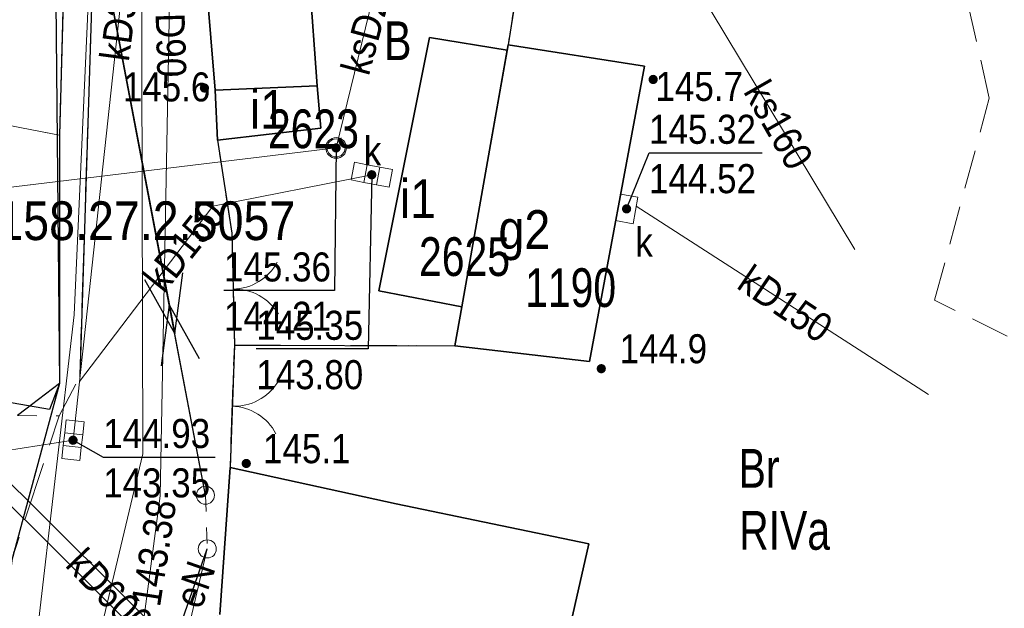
# Model space of a CAD drawing. Header units: metres. Extents: x 5548743 to 5556416, y 5707500 to 5714000.
# Tile 164 of 203: x 5554547 to 5554585, y 5710355 to 5710378. Entities that reach past the tile are written whole.
import ezdxf
from ezdxf.enums import TextEntityAlignment as Align

# ---------------------------------------------------------------- set-up
doc = ezdxf.new("R2010")
doc.units = ezdxf.units.M
doc.header["$MEASUREMENT"] = 0
for name, pattern in [('1.5_0.75', [2.25, 1.5, -0.75]), ('2.25_0.75', [3, 2.25, -0.75]), ('219-1000', [0]), ('otob_1000', [0]), ('suep_nn_1000', [0]), ('supp_1000', [1.25, 0.625, -0.625])]:
    doc.linetypes.add(name, pattern=pattern)
doc.layers.get('0').update_dxf_attribs({"color": 2, "linetype": 'CONTINUOUS', "lineweight": 5})
for name, color, linetype in [('209-oznaczenie konturu klasyfikacyjnego', 7, 'CONTINUOUS'), ('210-oznaczenie konturu użytku gruntowego', 7, 'CONTINUOUS'), ('217-kontur klasyfikacyjny', 7, 'CONTINUOUS'), ('218-kontur użytku gruntowego', 7, 'CONTINUOUS'), ('219-działka ewidencyjna', 7, 'CONTINUOUS'), ('312-budynek ewidencyjny', 7, 'CONTINUOUS'), ('312-oznaczenie budynku ewidencyjnego', 7, 'CONTINUOUS'), ('312-oznaczenie budynku ewidencyjnego-Atr117', 7, 'CONTINUOUS'), ('brama', 7, 'CONTINUOUS'), ('chodnik', 7, 'CONTINUOUS'), ('jezdnia', 7, 'CONTINUOUS'), ('kratka ściekowa', 7, 'CONTINUOUS'), ('krawężnik', 7, 'CONTINUOUS'), ('obudowa ochronna przewodu', 7, 'CONTINUOUS'), ('ogrodzenie trwałe', 7, 'CONTINUOUS'), ('pikieta naturalna', 7, 'CONTINUOUS'), ('pikieta naturalna-Atr2', 7, 'CONTINUOUS'), ('przewód elektroenergetyczny niskiego napięcia', 7, 'CONTINUOUS'), ('przewód elektroenergetyczny podziemny', 7, 'CONTINUOUS'), ('przewód elektroenergetyczny podziemny-Atr1', 7, 'CONTINUOUS'), ('przewód kanalizacyjny', 7, 'CONTINUOUS'), ('przewód kanalizacyjny-Atr1', 7, 'CONTINUOUS'), ('przewód telekomunikacyjny podziemny', 7, 'CONTINUOUS'), ('przewód wodociągowy', 7, 'CONTINUOUS'), ('przewód wodociągowy-Atr1', 7, 'CONTINUOUS'), ('rzedna', 7, 'CONTINUOUS'), ('rzedna-Atr2', 7, 'CONTINUOUS'), ('rzedna-Atr3', 7, 'CONTINUOUS'), ('studnia kanalizacyjna', 7, 'CONTINUOUS'), ('Szczegółowa osnowa geodezyjna wysokościowa-Atr103', 7, 'CONTINUOUS'), ('słup przewodów napowietrznych', 7, 'CONTINUOUS'), ('właz do komory lub kanału', 7, 'CONTINUOUS'), ('właz do komory lub kanału - okrągły', 7, 'CONTINUOUS'), ('właz do komory lub kanału - okrągły-Atr17', 7, 'CONTINUOUS'), ('właz do komory lub kanału-Atr17', 7, 'CONTINUOUS')]:
    doc.layers.add(name, color=color, linetype=linetype)
doc.styles.get("Standard").update_dxf_attribs({"font": 'Working1250', "width": 0.75})
doc.linetypes.add('902-1000', pattern='A,5,0,[1,ksztalty.shx,S=1,R=0,X=0,Y=0],5', length=10)

# ---------------------------------------------------------------- blocks, each defined once
blk = doc.blocks.new('PW01')
at = {"linetype": 'Continuous', "lineweight": 13}
h = blk.add_hatch(color=0, dxfattribs=at)
edge = h.paths.add_edge_path()
edge.add_arc((0, 0), 0.18, 0, 360)
blk = doc.blocks.new('SUEP1')
at = {"color": 0, "linetype": 'Continuous'}
for p, q in [((7.5, 0), (5.25, 0.75)), ((22.5, 0), (20.25, 0.75)), ((0, 0), (7.5, 0)), ((7.5, 0), (5.25, -0.75)), ((7.5, 0), (22.5, 0)), ((22.5, 0), (20.25, -0.75))]:
    blk.add_line(p, q, dxfattribs=at)
blk = doc.blocks.new('US22')
at = {"color": 0, "linetype": 'Continuous', "lineweight": 0}
blk.add_circle((0, 0), 0.4, dxfattribs=at)
blk = doc.blocks.new('US15')
at = {"color": 0, "linetype": 'Continuous', "lineweight": 13}
blk.add_circle((0, 0), 0.35, dxfattribs=at)
blk = doc.blocks.new('US05')
at = {"color": 0, "linetype": 'Continuous', "lineweight": 13}
for p, q in [((-0.75, -0.35), (-0.75, 0.35)), ((-0.75, 0.35), (-0.25, 0.35)), ((-0.25, -0.35), (-0.25, 0.35)), ((-0.25, 0.35), (0.25, 0.35)), ((0.25, -0.35), (0.25, 0.35)), ((0.25, 0.35), (0.75, 0.35)), ((0.75, -0.35), (0.75, 0.35)), ((-0.75, -0.35), (-0.25, -0.35)), ((-0.25, -0.35), (0.25, -0.35)), ((0.25, -0.35), (0.75, -0.35))]:
    blk.add_line(p, q, dxfattribs=at)
blk = doc.blocks.new('SM05')
at = {"color": 0, "linetype": 'Continuous', "lineweight": 13}
blk.add_circle((0, 0), 0.35, dxfattribs=at)
blk = doc.blocks.new('OK02')
at = {"color": 0, "linetype": 'Continuous', "lineweight": 0}
for centre, start, end in [((-2, 0), 0, 60), ((2, 0), 120, 180)]:
    blk.add_arc(centre, 2, start, end, dxfattribs=at)

msp = doc.modelspace()

# ---------------------------------------------------------------- linework, layer by layer
at = {"layer": '217-kontur klasyfikacyjny', "color": 3, "linetype": '1.5_0.75', "lineweight": 18, "flags": 128}
for points in [[(5554566.96, 5710383.85), (5554565.86, 5710376.9)], [(5554584.5, 5710374.84), (5554583.64, 5710378.64)], [(5554548.49, 5710373.4), (5554532.42, 5710376.53)], [(5554565.86, 5710376.9), (5554563.8, 5710365.25)], [(5554582.38, 5710367.01), (5554584.5, 5710374.84)], [(5554548.49, 5710363.79), (5554548.49, 5710373.4)], [(5554597.29, 5710359.64), (5554582.38, 5710367.01)], [(5554555.26, 5710365.27), (5554555.09, 5710360.54)], [(5554563.8, 5710365.25), (5554555.26, 5710365.27)], [(5554546.86, 5710362.55), (5554548.49, 5710363.79)], [(5554555.09, 5710360.54), (5554554.69, 5710354.84)]]:
    msp.add_lwpolyline(points, dxfattribs=at)
at = {"layer": '218-kontur użytku gruntowego', "color": 70, "linetype": '1.5_0.75', "lineweight": 18, "flags": 128}
for points in [[(5554553.36, 5710389.04), (5554554.51, 5710375.14)], [(5554554.51, 5710375.14), (5554553.36, 5710389.04)], [(5554548.88, 5710388.04), (5554548.49, 5710373.4)], [(5554548.49, 5710373.4), (5554548.88, 5710388.04)], [(5554565.86, 5710376.9), (5554566.96, 5710383.85)], [(5554566.96, 5710383.85), (5554565.86, 5710376.9)], [(5554584.5, 5710374.84), (5554583.64, 5710378.64)], [(5554532.42, 5710376.53), (5554548.49, 5710373.4)], [(5554548.49, 5710373.4), (5554532.42, 5710376.53)], [(5554563.8, 5710365.25), (5554565.86, 5710376.9)], [(5554565.86, 5710376.9), (5554563.8, 5710365.25)], [(5554554.51, 5710375.14), (5554554.61, 5710373.21)], [(5554554.61, 5710373.21), (5554554.51, 5710375.14)], [(5554582.38, 5710367.01), (5554584.5, 5710374.84)], [(5554548.49, 5710373.4), (5554548.49, 5710363.79)], [(5554548.49, 5710363.79), (5554548.49, 5710373.4)], [(5554554.61, 5710373.21), (5554555.16, 5710369.61)], [(5554555.16, 5710369.61), (5554554.61, 5710373.21)], [(5554555.16, 5710369.61), (5554555.26, 5710365.27)], [(5554555.26, 5710365.27), (5554555.16, 5710369.61)], [(5554597.29, 5710359.64), (5554582.38, 5710367.01)], [(5554555.09, 5710360.54), (5554555.26, 5710365.27)], [(5554555.26, 5710365.27), (5554555.09, 5710360.54)], [(5554555.26, 5710365.27), (5554563.8, 5710365.25)], [(5554563.8, 5710365.25), (5554555.26, 5710365.27)], [(5554548.49, 5710363.79), (5554546.66, 5710357.04)], [(5554546.66, 5710357.04), (5554548.49, 5710363.79)], [(5554546.86, 5710362.55), (5554548.49, 5710363.79)], [(5554548.49, 5710363.79), (5554546.86, 5710362.55)], [(5554554.69, 5710354.84), (5554555.09, 5710360.54)], [(5554555.09, 5710360.54), (5554554.69, 5710354.84)]]:
    msp.add_lwpolyline(points, dxfattribs=at)
at = {"layer": '219-działka ewidencyjna', "color": 94, "linetype": '219-1000', "lineweight": 30, "flags": 128}
for points in [[(5554553.36, 5710389.04), (5554554.51, 5710375.14)], [(5554548.88, 5710388.04), (5554548.49, 5710373.4)], [(5554566.96, 5710383.85), (5554565.86, 5710376.9)], [(5554565.86, 5710376.9), (5554563.8, 5710365.25)], [(5554554.51, 5710375.14), (5554554.61, 5710373.21)], [(5554548.49, 5710373.4), (5554548.49, 5710363.79)], [(5554554.61, 5710373.21), (5554555.16, 5710369.61)], [(5554555.16, 5710369.61), (5554555.26, 5710365.27)], [(5554555.26, 5710365.27), (5554555.09, 5710360.54)], [(5554555.26, 5710365.27), (5554563.8, 5710365.25)], [(5554548.49, 5710363.79), (5554541.97, 5710339.67)], [(5554548.49, 5710363.79), (5554546.86, 5710362.55)], [(5554555.09, 5710360.54), (5554554.69, 5710354.84)]]:
    msp.add_lwpolyline(points, dxfattribs=at)
at = {"layer": '312-budynek ewidencyjny', "color": 252, "linetype": 'Continuous', "lineweight": 35, "flags": 128}
for points in [[(5554554.51, 5710375.14), (5554553.36, 5710389.04)], [(5554557.57, 5710387.56), (5554558.46, 5710375.31)], [(5554560.86, 5710367.38), (5554562.82, 5710377.18)], [(5554562.82, 5710377.18), (5554565.82, 5710376.69)], [(5554565.82, 5710376.69), (5554564.07, 5710366.75)], [(5554564.07, 5710366.75), (5554565.82, 5710376.69)], [(5554565.82, 5710376.69), (5554565.86, 5710376.9)], [(5554565.86, 5710376.9), (5554571.14, 5710376.08)], [(5554571.14, 5710376.08), (5554569.01, 5710364.64)], [(5554558.46, 5710375.31), (5554554.51, 5710375.14)], [(5554554.51, 5710375.14), (5554558.46, 5710375.31)], [(5554554.61, 5710373.21), (5554554.51, 5710375.14)], [(5554558.46, 5710375.31), (5554558.61, 5710373.67)], [(5554558.61, 5710373.67), (5554554.61, 5710373.21)], [(5554564.07, 5710366.75), (5554560.86, 5710367.38)], [(5554563.8, 5710365.25), (5554564.07, 5710366.75)], [(5554569.01, 5710364.64), (5554563.8, 5710365.25)], [(5554554.69, 5710354.84), (5554555.09, 5710360.54)], [(5554555.09, 5710360.54), (5554561.53, 5710359.13)], [(5554561.53, 5710359.13), (5554568.99, 5710357.58)], [(5554568.99, 5710357.58), (5554566.76, 5710347.74)]]:
    msp.add_lwpolyline(points, dxfattribs=at)
at = {"layer": 'brama', "color": 252, "linetype": 'otob_1000', "lineweight": 18, "flags": 128}
for points in [[(5554555.16, 5710369.61), (5554555.26, 5710365.27)], [(5554555.26, 5710365.27), (5554555.09, 5710360.54)]]:
    msp.add_lwpolyline(points, dxfattribs=at)
at = {"layer": 'chodnik', "color": 252, "linetype": '1.5_0.75', "lineweight": 18, "flags": 128}
msp.add_lwpolyline([(5554532.08, 5710458.09), (5554531.99, 5710455.98), (5554532.25, 5710453.02), (5554532.74, 5710450.32), (5554533.44, 5710447.83), (5554534.68, 5710444.02), (5554534.99, 5710442.97), (5554536.74, 5710437), (5554542.49, 5710419.44), (5554543.85, 5710419.42), (5554545.3, 5710412.25), (5554545.96, 5710408.03), (5554547.16, 5710400.72), (5554548.24, 5710389.35), (5554548.88, 5710388.04), (5554548.49, 5710373.4), (5554548.49, 5710363.79), (5554546.86, 5710362.55), (5554548.47, 5710362.53), (5554549.27, 5710364.04), (5554549.91, 5710384.1), (5554549.03, 5710396.04), (5554548.86, 5710400.12), (5554547.7, 5710407.21), (5554544.82, 5710418.32), (5554537.56, 5710440.95), (5554534.1, 5710451.79), (5554533.79, 5710454.43), (5554533.73, 5710456.95), (5554534.22, 5710459.49), (5554534.96, 5710461.83), (5554535.76, 5710463.83), (5554541.56, 5710472.31), (5554556.37, 5710493.43), (5554560.68, 5710499.75), (5554564.07, 5710505.16), (5554565.93, 5710508.46), (5554566.9, 5710511.15), (5554567.37, 5710514.62), (5554567.26, 5710517.18), (5554566.47, 5710521.33), (5554565.49, 5710527.79), (5554564.19, 5710535.17), (5554562.95, 5710534.86), (5554565.38, 5710516.26), (5554565.73, 5710512.79), (5554554.2, 5710495.49), (5554548.36, 5710486.71), (5554541.04, 5710475.72), (5554533.88, 5710464.98), (5554532.8, 5710460.85)], close=True, dxfattribs=at)
at = {"layer": 'jezdnia', "color": 252, "linetype": '2.25_0.75', "lineweight": 18, "flags": 128}
msp.add_lwpolyline([(5554551.3, 5710418.13), (5554549.98, 5710420.22), (5554548.84, 5710422.52), (5554547.82, 5710425.26), (5554542.83, 5710440.47), (5554539.3, 5710451.3), (5554538.98, 5710452.88), (5554538.81, 5710454.33), (5554538.78, 5710455.82), (5554538.83, 5710457.11), (5554539.02, 5710458.29), (5554539.34, 5710459.33), (5554539.66, 5710460.14), (5554541.17, 5710462.9), (5554552.76, 5710479.69), (5554556.79, 5710485.31), (5554558.14, 5710486.87), (5554558.97, 5710487.29), (5554559.37, 5710487.15), (5554565.63, 5710494.72), (5554565.86, 5710495.64), (5554566.47, 5710496.99), (5554567.87, 5710498.31), (5554569.79, 5710499.44), (5554572.85, 5710500.21), (5554575.38, 5710500.73), (5554574.25, 5710505.45), (5554573.34, 5710505.71), (5554570.77, 5710523.5), (5554568.76, 5710534.51), (5554564.19, 5710535.17), (5554565.49, 5710527.79), (5554566.47, 5710521.33), (5554567.26, 5710517.18), (5554567.37, 5710514.62), (5554566.9, 5710511.15), (5554565.93, 5710508.46), (5554564.07, 5710505.16), (5554560.68, 5710499.75), (5554556.37, 5710493.43), (5554541.56, 5710472.31), (5554535.76, 5710463.83), (5554534.96, 5710461.83), (5554534.22, 5710459.49), (5554533.73, 5710456.95), (5554533.79, 5710454.43), (5554534.1, 5710451.79), (5554537.56, 5710440.95), (5554544.82, 5710418.32), (5554547.7, 5710407.21), (5554548.86, 5710400.12), (5554549.03, 5710396.04), (5554549.91, 5710384.1), (5554549.27, 5710364.04), (5554548.47, 5710362.53), (5554546.66, 5710357.04), (5554545.52, 5710347.27), (5554542.56, 5710337.71), (5554542.69, 5710336.23), (5554533.94, 5710305.94), (5554531.54, 5710294.25), (5554530.7, 5710289.26), (5554530.26, 5710286.71), (5554529.57, 5710282.69), (5554528.95, 5710279.05), (5554532.95, 5710279.32), (5554535.67, 5710286.43), (5554537.54, 5710291.34), (5554539.14, 5710298.49), (5554547.63, 5710334.83), (5554552.61, 5710352.25), (5554552.39, 5710352.3), (5554553.82, 5710353.87), (5554554.69, 5710354.84), (5554555.09, 5710360.54), (5554555.26, 5710365.27), (5554555.16, 5710369.61), (5554554.61, 5710373.21), (5554554.51, 5710375.14), (5554553.36, 5710389.04), (5554553.08, 5710390.19), (5554555.58, 5710397.68), (5554555.95, 5710398.1), (5554556.41, 5710398.2), (5554557.28, 5710397.88), (5554557.96, 5710398.35), (5554560.1, 5710406.11), (5554560.9, 5710407.26), (5554556.85, 5710411.07), (5554555.48, 5710412.59), (5554553.88, 5710414.46), (5554552.49, 5710416.32)], close=True, dxfattribs=at)
at = {"layer": 'krawężnik', "color": 252, "linetype": 'Continuous', "lineweight": 25, "flags": 128}
msp.add_lwpolyline([(5554564.19, 5710535.17), (5554565.49, 5710527.79), (5554566.47, 5710521.33), (5554567.26, 5710517.18), (5554567.37, 5710514.62), (5554566.9, 5710511.15), (5554565.93, 5710508.46), (5554564.07, 5710505.16), (5554560.68, 5710499.75), (5554556.37, 5710493.43), (5554541.56, 5710472.31), (5554535.76, 5710463.83), (5554534.96, 5710461.83), (5554534.22, 5710459.49), (5554533.73, 5710456.95), (5554533.79, 5710454.43), (5554534.1, 5710451.79), (5554537.56, 5710440.95), (5554544.82, 5710418.32), (5554547.7, 5710407.21), (5554548.86, 5710400.12), (5554549.03, 5710396.04), (5554549.91, 5710384.1), (5554549.27, 5710364.04)], dxfattribs=at)
at = {"layer": 'obudowa ochronna przewodu', "color": 252, "linetype": 'Continuous', "lineweight": 25, "flags": 128}
msp.add_lwpolyline([(5554551.82, 5710352.62), (5554552.96, 5710353.83), (5554554.21, 5710357.38)], dxfattribs=at)
at = {"layer": 'ogrodzenie trwałe', "color": 252, "linetype": '902-1000', "lineweight": 25, "flags": 128}
for points in [[(5554548.24, 5710389.35), (5554548.49, 5710363.79), (5554548.1, 5710362.78)], [(5554548.1, 5710362.78), (5554544, 5710363.49), (5554536.47, 5710365.79), (5554525.04, 5710370.41), (5554500.22, 5710380.98)], [(5554554.61, 5710373.21), (5554555.16, 5710369.61)]]:
    msp.add_lwpolyline(points, dxfattribs=at)
at = {"layer": 'przewód elektroenergetyczny niskiego napięcia', "color": 1, "linetype": 'suep_nn_1000', "lineweight": 18, "flags": 128}
for points in [[(5554548.74, 5710387.83), (5554554.14, 5710359.46)], [(5554554.14, 5710359.46), (5554548.74, 5710387.83)]]:
    msp.add_lwpolyline(points, dxfattribs=at)
at = {"layer": 'przewód elektroenergetyczny podziemny', "color": 1, "linetype": 'Continuous', "lineweight": 18, "flags": 128}
for points in [[(5554532.31, 5710173.8), (5554536.8, 5710175.4), (5554531.75, 5710199.63), (5554526.19, 5710224.97), (5554526.96, 5710240.62), (5554529.31, 5710251.05), (5554529.08, 5710254.91), (5554530.73, 5710261.58), (5554530.09, 5710262.95), (5554533.86, 5710279.71), (5554535.83, 5710289.52), (5554547.13, 5710336.31), (5554547.99, 5710336.82), (5554551.82, 5710352.62), (5554552.96, 5710353.83), (5554554.21, 5710357.38)], [(5554554.21, 5710357.38), (5554552.96, 5710352.11), (5554561.64, 5710346.37), (5554558.8, 5710343.01), (5554565.08, 5710336.84), (5554562.57, 5710327.28)]]:
    msp.add_lwpolyline(points, dxfattribs=at)
at = {"layer": 'przewód kanalizacyjny', "color": 34, "linetype": 'Continuous', "lineweight": 18, "flags": 128}
for points in [[(5554561.69, 5710324.6), (5554544.81, 5710332.13), (5554551.71, 5710361.06), (5554551.6, 5710406.67), (5554551.93, 5710415.84), (5554549.2, 5710419.88), (5554546.3, 5710426.31), (5554538.97, 5710448.84), (5554537.61, 5710454.97), (5554538.41, 5710460.89), (5554567.62, 5710502.25), (5554571.02, 5710502.86)], [(5554554.21, 5710409.41), (5554549.01, 5710361.59)], [(5554559.2, 5710372.91), (5554562.33, 5710385.7)], [(5554579.29, 5710368.98), (5554573.72, 5710378.21)], [(5554535.5, 5710370.05), (5554559.2, 5710372.91)], [(5554549.26, 5710363.87), (5554554.43, 5710370.66), (5554560.58, 5710371.87)], [(5554582.15, 5710363.36), (5554570.82, 5710370.66)], [(5554549.01, 5710361.59), (5554545.71, 5710361.08)]]:
    msp.add_lwpolyline(points, dxfattribs=at)
msp.add_lwpolyline([(5554545.23, 5710360.4), (5554545.66, 5710360.83), (5554553.26, 5710353.28), (5554552.83, 5710352.85)], close=True, dxfattribs=at)
at = {"layer": 'przewód telekomunikacyjny podziemny', "color": 30, "linetype": 'Continuous', "lineweight": 18, "flags": 128}
msp.add_lwpolyline([(5554520.13, 5710253.53), (5554524.3, 5710262.27), (5554532.39, 5710294.37), (5554536.3, 5710309.12), (5554545.37, 5710340), (5554546.93, 5710348.09), (5554549.05, 5710366.44), (5554549.89, 5710385.09), (5554549.48, 5710399.33), (5554545.52, 5710418.85), (5554531.76, 5710444.54)], dxfattribs=at)
at = {"layer": 'przewód wodociągowy', "color": 5, "linetype": 'Continuous', "lineweight": 18, "flags": 128}
msp.add_lwpolyline([(5554550.18, 5710347.08), (5554551.57, 5710353.3), (5554552.39, 5710359.44), (5554552.76, 5710379.21), (5554552.52, 5710383.77), (5554552.9, 5710389.05), (5554555.19, 5710401.39)], dxfattribs=at)
at = {"layer": 'rzedna-Atr2', "color": 252, "flags": 128}
for points in [[(5554559.2, 5710372.91), (5554559.14, 5710367.39), (5554554.857, 5710367.39)], [(5554570.45, 5710370.55), (5554571.32, 5710372.72), (5554575.698, 5710372.72)], [(5554560.58, 5710371.87), (5554560.44, 5710365.13), (5554556.109, 5710365.13)], [(5554549.01, 5710361.59), (5554550.18, 5710360.94), (5554554.511, 5710360.94)]]:
    msp.add_lwpolyline(points, dxfattribs=at)
at = {"layer": 'słup przewodów napowietrznych', "color": 252, "linetype": 'supp_1000', "lineweight": 18, "flags": 128}
msp.add_lwpolyline([(5554554.14, 5710359.46), (5554554.21, 5710357.38)], dxfattribs=at)
at = {"layer": 'właz do komory lub kanału', "color": 252, "linetype": 'Continuous', "lineweight": 18, "flags": 128}
msp.add_lwpolyline([(5554570.21, 5710371.12), (5554570.88, 5710371), (5554570.7, 5710369.97), (5554570.02, 5710370.1)], close=True, dxfattribs=at)

# ---------------------------------------------------------------- block references
at = {"layer": 'brama', "color": 252, "linetype": 'Continuous', "lineweight": 18}
for p, rotation in [((5554555.21, 5710367.44), 271.32), ((5554555.175, 5710362.905), 267.942)]:
    msp.add_blockref('OK02', p, dxfattribs=dict(at, rotation=rotation))
at = {"layer": 'kratka ściekowa', "color": 34, "linetype": 'Continuous', "lineweight": 18}
for p, rotation in [((5554560.58, 5710371.87), 349.089), ((5554549.01, 5710361.59), 83.65899999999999)]:
    msp.add_blockref('US05', p, dxfattribs=dict(at, rotation=rotation))
at = {"layer": 'pikieta naturalna', "color": 252, "linetype": 'Continuous', "lineweight": 13}
for p in [(5554554.1, 5710375.23), (5554571.48, 5710375.56), (5554569.47, 5710364.36), (5554555.72, 5710360.69)]:
    msp.add_blockref('PW01', p, dxfattribs=at)
at = {"layer": 'przewód elektroenergetyczny niskiego napięcia', "color": 1, "linetype": 'Continuous', "lineweight": 18}
for p, rotation in [((5554548.74, 5710387.83), 280.777), ((5554554.14, 5710359.46), 100.777)]:
    msp.add_blockref('SUEP1', p, dxfattribs=dict(at, rotation=rotation))
at = {"layer": 'rzedna', "color": 34, "linetype": 'Continuous', "lineweight": 18}
for p in [(5554559.2, 5710372.91), (5554570.45, 5710370.55)]:
    msp.add_blockref('PW01', p, dxfattribs=at)
for p, rotation in [((5554560.58, 5710371.87), 349.089), ((5554549.01, 5710361.59), 83.65899999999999)]:
    msp.add_blockref('PW01', p, dxfattribs=dict(at, rotation=rotation))
at = {"layer": 'studnia kanalizacyjna', "color": 34, "linetype": 'Continuous', "lineweight": 18}
msp.add_blockref('US15', (5554559.2, 5710372.91), dxfattribs=at)
at = {"layer": 'słup przewodów napowietrznych', "color": 252, "linetype": 'Continuous', "lineweight": 18}
for p in [(5554554.14, 5710359.46), (5554554.21, 5710357.38)]:
    msp.add_blockref('SM05', p, dxfattribs=at)
at = {"layer": 'właz do komory lub kanału - okrągły', "color": 252, "linetype": 'Continuous', "lineweight": 18}
msp.add_blockref('US22', (5554559.2, 5710372.91), dxfattribs=at)

# ---------------------------------------------------------------- texts
at = {"layer": '209-oznaczenie konturu klasyfikacyjnego', "color": 70, "linetype": 'Continuous', "lineweight": 18, "width": 0.79}
msp.add_text('RIVa', height=1.5, dxfattribs=at).set_placement((5554574.81, 5710358.85), align=Align.TOP_LEFT)
at = {"layer": '210-oznaczenie konturu użytku gruntowego', "color": 70, "linetype": 'Continuous', "lineweight": 18, "width": 0.79}
for s, p in [('B', (5554561.06, 5710376.31)), ('Br', (5554574.79, 5710359.75))]:
    msp.add_text(s, height=1.5, dxfattribs=at).set_placement(p)
at = {"layer": '312-oznaczenie budynku ewidencyjnego', "color": 252, "linetype": 'Continuous', "lineweight": 18, "width": 0.79}
for s, p in [('2623', (5554556.56, 5710374.4)), ('2625', (5554562.41, 5710369.45)), ('1190', (5554566.52, 5710368.25))]:
    msp.add_text(s, height=1.5, dxfattribs=at).set_placement(p, align=Align.TOP_LEFT)
at = {"layer": '312-oznaczenie budynku ewidencyjnego-Atr117', "color": 252, "width": 0.9}
for s, p in [('i1', (5554556.56, 5710374.4)), ('i1', (5554562.37, 5710370.94)), ('g2', (5554566.49, 5710369.75))]:
    msp.add_text(s, height=1.5, dxfattribs=at).set_placement(p, align=Align.MIDDLE_CENTER)
at = {"layer": 'pikieta naturalna-Atr2', "color": 252, "width": 0.9}
for s, p in [('145.6', (5554550.94, 5710374.71)), ('145.7', (5554571.57, 5710374.73)), ('144.9', (5554570.18, 5710364.57)), ('145.1', (5554556.37, 5710360.7))]:
    msp.add_text(s, height=1.125, dxfattribs=at).set_placement(p)
at = {"layer": 'przewód elektroenergetyczny podziemny-Atr1', "color": 1, "width": 0.9}
msp.add_text('eN', height=1.125, rotation=70.602, dxfattribs=at).set_placement((5554553.44, 5710355.19), align=Align.MIDDLE_LEFT)
at = {"layer": 'przewód kanalizacyjny-Atr1', "color": 34, "width": 0.9}
for s, rotation, p in [('ksD200', 74.93, (5554559.92, 5710375.81)), ('kD300', 82.486, (5554550.61, 5710376.3)), ('ks160', 299.82, (5554575.44, 5710375.37)), ('kD150', 51.371, (5554552.09, 5710367.59)), ('kD150', 325.945, (5554574.98, 5710367.97))]:
    msp.add_text(s, height=1.125, rotation=rotation, dxfattribs=at).set_placement(p, align=Align.MIDDLE_LEFT)
msp.add_text('kD600', height=1.125, rotation=313.903, dxfattribs=at).set_placement((5554548.67, 5710356.72))
at = {"layer": 'przewód wodociągowy-Atr1', "color": 5, "width": 0.9}
msp.add_text('woD90', height=1.125, rotation=271.629, dxfattribs=at).set_placement((5554552.72, 5710379.86), align=Align.MIDDLE_LEFT)
at = {"layer": 'rzedna-Atr2', "color": 34, "width": 0.9}
for s, p in [('145.32', (5554571.32, 5710372.731)), ('145.36', (5554554.857, 5710367.401)), ('145.35', (5554556.109, 5710365.141)), ('144.93', (5554550.18, 5710360.951))]:
    msp.add_text(s, height=1.125, dxfattribs=at).set_placement(p, align=Align.BOTTOM_LEFT)
at = {"layer": 'rzedna-Atr2', "color": 5, "width": 0.9}
msp.add_text('143.38', height=1.125, rotation=81.085, dxfattribs=at).set_placement((5554551.82, 5710355.19), align=Align.MIDDLE_LEFT)
at = {"layer": 'rzedna-Atr3', "color": 34, "width": 0.9}
for s, p in [('144.52', (5554571.32, 5710370.819)), ('144.21', (5554554.857, 5710365.489)), ('143.80', (5554556.109, 5710363.229)), ('143.35', (5554550.18, 5710359.039))]:
    msp.add_text(s, height=1.125, dxfattribs=at).set_placement(p, align=Align.BOTTOM_LEFT)
at = {"layer": 'Szczegółowa osnowa geodezyjna wysokościowa-Atr103', "color": 252, "width": 0.9}
msp.add_text('5.158.27.2.5057', height=1.5, dxfattribs=at).set_placement((5554544.57, 5710368.89), align=Align.BOTTOM_LEFT)
at = {"layer": 'właz do komory lub kanału - okrągły-Atr17', "color": 252, "width": 0.9}
msp.add_text('k', height=1.125, dxfattribs=at).set_placement((5554560.27, 5710372.23))
at = {"layer": 'właz do komory lub kanału-Atr17', "color": 252, "width": 0.9}
msp.add_text('k', height=1.125, dxfattribs=at).set_placement((5554570.79, 5710368.7))

doc.saveas('drawing.dxf')
